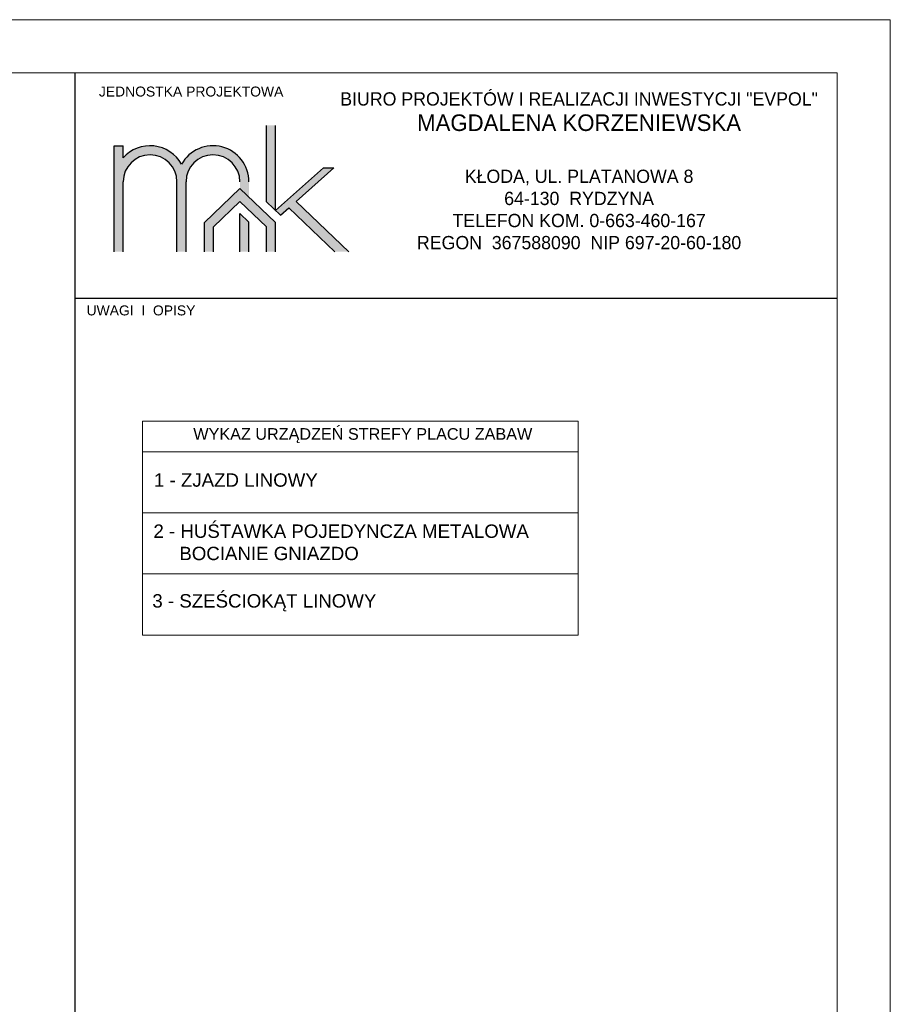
# Model space of a CAD drawing. Header units: millimetres. Extents: x 115689 to 123680, y 15655 to 20110.
# Tile 21 of 21: x 120020 to 121989, y 17882 to 20110. Entities that reach past the tile are written whole.
import ezdxf

# ---------------------------------------------------------------- set-up
doc = ezdxf.new("R2010")
doc.units = ezdxf.units.MM
doc.header["$LTSCALE"] = 100
doc.header["$MEASUREMENT"] = 0
doc.linetypes.add('DASHED', pattern=[0.75, 0.5, -0.25])
for name, color, linetype in [('! OPISY', 4, 'Continuous'), ('4.Piłkochwyty', 30, 'DASHED'), ('6.Kosz', 152, 'Continuous'), ('9.siatka', 10, 'Continuous'), ('Warstwa4', 4, 'Continuous'), ('wyposażenie', 4, 'Continuous')]:
    doc.layers.add(name, color=color, linetype=linetype)
doc.layers.add('Wentyl', color=4, linetype='Continuous', lineweight=18)
doc.styles.add('styl1', font='TIMES.TTF', dxfattribs={"height": 100})
doc.styles.add('styl3', font='ARIAL.TTF', dxfattribs={"height": 20})

msp = doc.modelspace()

# ---------------------------------------------------------------- hatches: boundary and pattern name
h = msp.add_hatch(color=256)
h.paths.add_polyline_path([(120233.317, 19585.02), (120233.317, 19824.724), (120253.805, 19824.724), (120253.805, 19797.317, -0.51719898), (120385.885, 19782.851, -0.77390695), (120538.453, 19743.318), (120538.453, 19708.742), (120517.966, 19728.35), (120517.966, 19743.318, 1), (120396.129, 19743.318), (120396.129, 19585.02), (120375.642, 19585.02), (120375.642, 19743.318, 1), (120253.805, 19743.318), (120253.805, 19585.02)])
h.paths.add_polyline_path([(120609.725, 19667.571), (120628.921, 19684.647), (120733.018, 19585.02), (120764.063, 19585.02), (120645.011, 19698.96), (120730.678, 19775.166), (120707.127, 19775.166), (120598.38, 19678.429)])
h.paths.add_polyline_path([(120577.892, 19870.739), (120577.892, 19698.037), (120598.38, 19678.429), (120598.38, 19870.739)])
h.paths.add_polyline_path([(120517.966, 19585.02), (120517.966, 19671.597), (120538.453, 19651.989), (120538.453, 19585.02)])
h = msp.add_hatch(color=256)
h.paths.add_polyline_path([(120233.317, 19585.02), (120233.317, 19824.724), (120253.805, 19824.724), (120253.805, 19797.317, -0.51719898), (120385.885, 19782.851, -0.77390695), (120538.453, 19743.318), (120538.453, 19708.742), (120517.966, 19728.35), (120517.966, 19743.318, 1), (120396.129, 19743.318), (120396.129, 19585.02), (120375.642, 19585.02), (120375.642, 19743.318, 1), (120253.805, 19743.318), (120253.805, 19585.02)])
h.paths.add_polyline_path([(120609.725, 19667.571), (120628.921, 19684.647), (120733.018, 19585.02), (120764.063, 19585.02), (120645.011, 19698.96), (120730.678, 19775.166), (120707.127, 19775.166), (120598.38, 19678.429)])
h.paths.add_polyline_path([(120577.892, 19870.739), (120577.892, 19698.037), (120598.38, 19678.429), (120598.38, 19870.739)])
h.paths.add_polyline_path([(120517.966, 19585.02), (120517.966, 19671.597), (120538.453, 19651.989), (120538.453, 19585.02)])
h = msp.add_hatch(color=256)
h.paths.add_polyline_path([(120233.317, 19585.02), (120233.317, 19824.724), (120253.805, 19824.724), (120253.805, 19797.317, -0.51719898), (120385.885, 19782.851, -0.77390695), (120538.453, 19743.318), (120538.453, 19708.742), (120517.966, 19728.35), (120517.966, 19743.318, 1), (120396.129, 19743.318), (120396.129, 19585.02), (120375.642, 19585.02), (120375.642, 19743.318, 1), (120253.805, 19743.318), (120253.805, 19585.02)])
h.paths.add_polyline_path([(120609.725, 19667.571), (120628.921, 19684.647), (120733.018, 19585.02), (120764.063, 19585.02), (120645.011, 19698.96), (120730.678, 19775.166), (120707.127, 19775.166), (120598.38, 19678.429)])
h.paths.add_polyline_path([(120577.892, 19870.739), (120577.892, 19698.037), (120598.38, 19678.429), (120598.38, 19870.739)])
h.paths.add_polyline_path([(120517.966, 19585.02), (120517.966, 19671.597), (120538.453, 19651.989), (120538.453, 19585.02)])
h = msp.add_hatch(color=256)
h.paths.add_polyline_path([(120233.317, 19585.02), (120233.317, 19824.724), (120253.805, 19824.724), (120253.805, 19797.317, -0.51719898), (120385.885, 19782.851, -0.77390695), (120538.453, 19743.318), (120538.453, 19708.742), (120517.966, 19728.35), (120517.966, 19743.318, 1), (120396.129, 19743.318), (120396.129, 19585.02), (120375.642, 19585.02), (120375.642, 19743.318, 1), (120253.805, 19743.318), (120253.805, 19585.02)])
h.paths.add_polyline_path([(120609.725, 19667.571), (120628.921, 19684.647), (120733.018, 19585.02), (120764.063, 19585.02), (120645.011, 19698.96), (120730.678, 19775.166), (120707.127, 19775.166), (120598.38, 19678.429)])
h.paths.add_polyline_path([(120577.892, 19870.739), (120577.892, 19698.037), (120598.38, 19678.429), (120598.38, 19870.739)])
h.paths.add_polyline_path([(120517.966, 19585.02), (120517.966, 19671.597), (120538.453, 19651.989), (120538.453, 19585.02)])
msp.add_hatch(color=132).paths.add_polyline_path([(120437.552, 19585.02), (120437.552, 19651.389), (120517.966, 19728.35), (120538.453, 19708.742), (120598.38, 19651.389), (120598.38, 19585.02), (120577.892, 19585.02), (120577.892, 19641.285), (120517.966, 19698.637), (120458.04, 19641.285), (120458.04, 19585.02)])
msp.add_hatch(color=132).paths.add_polyline_path([(120437.552, 19585.02), (120437.552, 19651.389), (120517.966, 19728.35), (120538.453, 19708.742), (120598.38, 19651.389), (120598.38, 19585.02), (120577.892, 19585.02), (120577.892, 19641.285), (120517.966, 19698.637), (120458.04, 19641.285), (120458.04, 19585.02)])
msp.add_hatch(color=132).paths.add_polyline_path([(120437.552, 19585.02), (120437.552, 19651.389), (120517.966, 19728.35), (120538.453, 19708.742), (120598.38, 19651.389), (120598.38, 19585.02), (120577.892, 19585.02), (120577.892, 19641.285), (120517.966, 19698.637), (120458.04, 19641.285), (120458.04, 19585.02)])
msp.add_hatch(color=132).paths.add_polyline_path([(120437.552, 19585.02), (120437.552, 19651.389), (120517.966, 19728.35), (120538.453, 19708.742), (120598.38, 19651.389), (120598.38, 19585.02), (120577.892, 19585.02), (120577.892, 19641.285), (120517.966, 19698.637), (120458.04, 19641.285), (120458.04, 19585.02)])

# ---------------------------------------------------------------- linework, layer by layer
for p, q in [((120577.892, 19698.037), (120577.892, 19870.739)), ((120577.892, 19698.037), (120577.892, 19870.739)), ((120577.892, 19698.037), (120577.892, 19870.739)), ((120577.892, 19698.037), (120577.892, 19870.739)), ((120598.38, 19678.429), (120598.38, 19870.739)), ((120598.38, 19678.429), (120598.38, 19870.739)), ((120598.38, 19678.429), (120598.38, 19870.739)), ((120598.38, 19678.429), (120598.38, 19870.739)), ((120233.317, 19585.02), (120233.317, 19824.724)), ((120233.317, 19824.724), (120253.805, 19824.724)), ((120233.317, 19585.02), (120233.317, 19824.724)), ((120233.317, 19824.724), (120253.805, 19824.724)), ((120233.317, 19824.724), (120253.805, 19824.724)), ((120233.317, 19585.02), (120233.317, 19824.724)), ((120233.317, 19824.724), (120253.805, 19824.724)), ((120233.317, 19585.02), (120233.317, 19824.724)), ((120253.805, 19797.317), (120253.805, 19824.724)), ((120253.805, 19797.317), (120253.805, 19824.724)), ((120253.805, 19797.317), (120253.805, 19824.724)), ((120253.805, 19797.317), (120253.805, 19824.724)), ((120598.38, 19678.429), (120707.127, 19775.166)), ((120598.38, 19678.429), (120707.127, 19775.166)), ((120598.38, 19678.429), (120707.127, 19775.166)), ((120598.38, 19678.429), (120707.127, 19775.166)), ((120645.011, 19698.96), (120730.678, 19775.166)), ((120645.011, 19698.96), (120730.678, 19775.166)), ((120645.011, 19698.96), (120730.678, 19775.166)), ((120645.011, 19698.96), (120730.678, 19775.166)), ((120707.127, 19775.166), (120730.678, 19775.166)), ((120707.127, 19775.166), (120730.678, 19775.166)), ((120707.127, 19775.166), (120730.678, 19775.166)), ((120707.127, 19775.166), (120730.678, 19775.166)), ((120253.805, 19585.02), (120253.805, 19743.318)), ((120253.805, 19585.02), (120253.805, 19743.318)), ((120253.805, 19585.02), (120253.805, 19743.318)), ((120253.805, 19585.02), (120253.805, 19743.318)), ((120375.642, 19585.02), (120375.642, 19743.318)), ((120375.642, 19585.02), (120375.642, 19743.318)), ((120375.642, 19585.02), (120375.642, 19743.318)), ((120375.642, 19585.02), (120375.642, 19743.318)), ((120396.129, 19585.02), (120396.129, 19743.318)), ((120396.129, 19585.02), (120396.129, 19743.318)), ((120396.129, 19585.02), (120396.129, 19743.318)), ((120396.129, 19585.02), (120396.129, 19743.318)), ((120577.892, 19698.037), (120609.725, 19667.571)), ((120577.892, 19698.037), (120609.725, 19667.571)), ((120577.892, 19698.037), (120609.725, 19667.571)), ((120577.892, 19698.037), (120609.725, 19667.571)), ((120645.011, 19698.96), (120764.063, 19585.02)), ((120645.011, 19698.96), (120764.063, 19585.02)), ((120645.011, 19698.96), (120764.063, 19585.02)), ((120645.011, 19698.96), (120764.063, 19585.02)), ((120517.966, 19585.02), (120517.966, 19671.597)), ((120517.966, 19671.597), (120538.453, 19651.989)), ((120517.966, 19585.02), (120517.966, 19671.597)), ((120517.966, 19671.597), (120538.453, 19651.989)), ((120517.966, 19671.597), (120538.453, 19651.989)), ((120517.966, 19585.02), (120517.966, 19671.597)), ((120517.966, 19671.597), (120538.453, 19651.989)), ((120517.966, 19585.02), (120517.966, 19671.597)), ((120609.725, 19667.571), (120628.921, 19684.647)), ((120609.725, 19667.571), (120628.921, 19684.647)), ((120609.725, 19667.571), (120628.921, 19684.647)), ((120609.725, 19667.571), (120628.921, 19684.647)), ((120628.921, 19684.647), (120733.018, 19585.02)), ((120628.921, 19684.647), (120733.018, 19585.02)), ((120628.921, 19684.647), (120733.018, 19585.02)), ((120628.921, 19684.647), (120733.018, 19585.02)), ((120538.453, 19585.02), (120538.453, 19651.989)), ((120538.453, 19585.02), (120538.453, 19651.989)), ((120538.453, 19585.02), (120538.453, 19651.989)), ((120538.453, 19585.02), (120538.453, 19651.989))]:
    msp.add_line(p, q)
at = {"color": 132}
for p, q in [((120517.966, 19728.35), (120437.552, 19651.389)), ((120517.966, 19728.35), (120437.552, 19651.389)), ((120517.966, 19728.35), (120437.552, 19651.389)), ((120517.966, 19728.35), (120437.552, 19651.389)), ((120517.966, 19728.35), (120598.38, 19651.389)), ((120517.966, 19728.35), (120598.38, 19651.389)), ((120517.966, 19728.35), (120598.38, 19651.389)), ((120517.966, 19728.35), (120598.38, 19651.389)), ((120517.966, 19698.637), (120458.04, 19641.285)), ((120517.966, 19698.637), (120458.04, 19641.285)), ((120517.966, 19698.637), (120458.04, 19641.285)), ((120517.966, 19698.637), (120458.04, 19641.285)), ((120517.966, 19698.637), (120577.892, 19641.285)), ((120517.966, 19698.637), (120577.892, 19641.285)), ((120517.966, 19698.637), (120577.892, 19641.285)), ((120517.966, 19698.637), (120577.892, 19641.285)), ((120437.552, 19585.02), (120437.552, 19651.389)), ((120437.552, 19585.02), (120437.552, 19651.389)), ((120437.552, 19585.02), (120437.552, 19651.389)), ((120437.552, 19585.02), (120437.552, 19651.389)), ((120598.38, 19585.02), (120598.38, 19651.389)), ((120598.38, 19585.02), (120598.38, 19651.389)), ((120598.38, 19585.02), (120598.38, 19651.389)), ((120598.38, 19585.02), (120598.38, 19651.389)), ((120458.04, 19585.02), (120458.04, 19641.285)), ((120458.04, 19585.02), (120458.04, 19641.285)), ((120458.04, 19585.02), (120458.04, 19641.285)), ((120458.04, 19585.02), (120458.04, 19641.285)), ((120577.892, 19585.02), (120577.892, 19641.285)), ((120577.892, 19585.02), (120577.892, 19641.285)), ((120577.892, 19585.02), (120577.892, 19641.285)), ((120577.892, 19585.02), (120577.892, 19641.285))]:
    msp.add_line(p, q, dxfattribs=at)
for centre, radius, start, end in [((120314.723, 19743.318), 81.406, 29.053853, 138.445689), ((120314.723, 19743.318), 81.406, 29.053853, 138.445689), ((120314.723, 19743.318), 81.406, 29.053853, 138.445689), ((120314.723, 19743.318), 81.406, 29.053853, 138.445689), ((120314.723, 19743.318), 60.918, 0, 180), ((120314.723, 19743.318), 60.918, 0, 180), ((120314.723, 19743.318), 60.918, 0, 180), ((120314.723, 19743.318), 60.918, 0, 180), ((120457.048, 19743.318), 81.406, 0, 150.946147), ((120457.048, 19743.318), 81.406, 0, 150.946147), ((120457.048, 19743.318), 81.406, 0, 150.946147), ((120457.048, 19743.318), 81.406, 0, 150.946147), ((120457.048, 19743.318), 60.918, 0, 180), ((120457.048, 19743.318), 60.918, 0, 180), ((120457.048, 19743.318), 60.918, 0, 180), ((120457.048, 19743.318), 60.918, 0, 180)]:
    msp.add_arc(centre, radius, start, end)
at = {"layer": 'Warstwa4'}
for p, q in [((120144.455, 19990.122), (120144.455, 19480.122)), ((120144.455, 19990.122), (120144.455, 19480.122)), ((120144.455, 19990.122), (120144.455, 19480.122)), ((120144.455, 19990.122), (120144.455, 19480.122)), ((120144.455, 19480.122), (121869.455, 19480.122)), ((120144.455, 19480.122), (121869.455, 19480.122)), ((120144.455, 19480.122), (121869.455, 19480.122)), ((120144.455, 19480.122), (121869.455, 19480.122)), ((120144.455, 19480.122), (121869.455, 19480.122)), ((120144.455, 19480.122), (121869.455, 19480.122)), ((120144.455, 19480.122), (120144.455, 16674.962))]:
    msp.add_line(p, q, dxfattribs=at)
at = {"layer": 'Wentyl'}
for points in [[(115689.455, 15654.962), (121989.455, 15654.962), (121989.455, 20109.962), (115689.455, 20109.962)], [(116034.455, 19989.962), (121869.455, 19989.962), (121869.455, 15774.962), (116034.455, 15774.962)]]:
    msp.add_lwpolyline(points, close=True, dxfattribs=at)
at = {"layer": 'wyposażenie', "linetype": 'ByBlock', "lineweight": 0}
msp.add_line((121282.993, 19132.574), (120297.295, 19132.574), dxfattribs=at)
for points in [[(120297.295, 19132.574), (121282.993, 19132.574), (121282.993, 19201.694), (120297.295, 19201.694)], [(121282.993, 19132.574), (120297.295, 19132.574), (120297.295, 18994.334), (121282.993, 18994.334)], [(121282.993, 18994.334), (120297.295, 18994.334), (120297.295, 18856.094), (121282.993, 18856.094)], [(121282.993, 18856.094), (120297.295, 18856.094), (120297.295, 18717.854), (121282.993, 18717.854)]]:
    msp.add_lwpolyline(points, close=True, dxfattribs=at)

# ---------------------------------------------------------------- texts
at = {"layer": '! OPISY', "insert": (120198.93, 19958.674), "char_height": 22.5, "width": 705.6903, "attachment_point": 1, "style": 'styl3'}
msp.add_mtext('{\\fArial CE|b0|i0|c238|p34;JEDNOSTKA PROJEKTOWA}', dxfattribs=at)
msp.add_mtext('{\\fArial CE|b0|i0|c238|p34;JEDNOSTKA PROJEKTOWA}', dxfattribs=at)
msp.add_mtext('{\\fArial CE|b0|i0|c238|p34;JEDNOSTKA PROJEKTOWA}', dxfattribs=at)
msp.add_mtext('{\\fArial CE|b0|i0|c238|p34;JEDNOSTKA PROJEKTOWA}', dxfattribs=at)
at = {"layer": '! OPISY', "insert": (120537.642, 19945.693), "char_height": 37.5, "width": 1495.43055, "attachment_point": 1}
msp.add_mtext('\\pxqc;{\\fEras Light ITC|b0|i0|c0|p34;\\H0.8x;BIURO PROJEKTÓW I REALIZACJI INWESTYCJI "EVPOL"\\P\\fEras Medium ITC|b0|i0|c0|p34;\\H1.25x;MAGDALENA KORZENIEWSKA\\P\\fEras Light ITC|b1|i0|c0|p34;\\P\\fEras Light ITC|b0|i0|c0|p34;\\H0.8x;KŁODA, UL. PLATANOWA 8\\P64-130  RYDZYNA\\PTELEFON KOM. 0-663-460-167\\PREGON  367588090  NIP 697-20-60-180}', dxfattribs=at)
msp.add_mtext('\\pxqc;{\\fEras Light ITC|b0|i0|c0|p34;\\H0.8x;BIURO PROJEKTÓW I REALIZACJI INWESTYCJI "EVPOL"\\P\\fEras Medium ITC|b0|i0|c0|p34;\\H1.25x;MAGDALENA KORZENIEWSKA\\P\\fEras Light ITC|b1|i0|c0|p34;\\P\\fEras Light ITC|b0|i0|c0|p34;\\H0.8x;KŁODA, UL. PLATANOWA 8\\P64-130  RYDZYNA\\PTELEFON KOM. 0-663-460-167\\PREGON  367588090  NIP 697-20-60-180}', dxfattribs=at)
msp.add_mtext('\\pxqc;{\\fEras Light ITC|b0|i0|c0|p34;\\H0.8x;BIURO PROJEKTÓW I REALIZACJI INWESTYCJI "EVPOL"\\P\\fEras Medium ITC|b0|i0|c0|p34;\\H1.25x;MAGDALENA KORZENIEWSKA\\P\\fEras Light ITC|b1|i0|c0|p34;\\P\\fEras Light ITC|b0|i0|c0|p34;\\H0.8x;KŁODA, UL. PLATANOWA 8\\P64-130  RYDZYNA\\PTELEFON KOM. 0-663-460-167\\PREGON  367588090  NIP 697-20-60-180}', dxfattribs=at)
msp.add_mtext('\\pxqc;{\\fEras Light ITC|b0|i0|c0|p34;\\H0.8x;BIURO PROJEKTÓW I REALIZACJI INWESTYCJI "EVPOL"\\P\\fEras Medium ITC|b0|i0|c0|p34;\\H1.25x;MAGDALENA KORZENIEWSKA\\P\\fEras Light ITC|b1|i0|c0|p34;\\P\\fEras Light ITC|b0|i0|c0|p34;\\H0.8x;KŁODA, UL. PLATANOWA 8\\P64-130  RYDZYNA\\PTELEFON KOM. 0-663-460-167\\PREGON  367588090  NIP 697-20-60-180}', dxfattribs=at)
at = {"layer": '4.Piłkochwyty', "linetype": 'ByBlock', "insert": (120323.492, 19083.671), "char_height": 30.23309, "width": 2807.4972, "attachment_point": 1, "style": 'styl1'}
msp.add_mtext('{\\fArial|b0|i0|c238|p34;1 - ZJAZD LINOWY\\P  }', dxfattribs=at)
at = {"layer": '6.Kosz', "linetype": 'ByBlock', "insert": (120226.032, 18810.3), "char_height": 30.23309, "width": 2807.4972, "attachment_point": 1, "style": 'styl1'}
msp.add_mtext('{\\fArial|b0|i0|c238|p34;        3 - SZEŚCIOKĄT LINOWY\\P             }', dxfattribs=at)
at = {"layer": '9.siatka', "linetype": 'ByBlock', "insert": (120322.337, 18967.942), "char_height": 30.23309, "width": 2807.4972, "attachment_point": 1, "style": 'styl1'}
msp.add_mtext('{\\fArial|b0|i0|c238|p34;2 - HUŚTAWKA POJEDYNCZA METALOWA\\P     BOCIANIE GNIAZDO}', dxfattribs=at)
at = {"layer": 'Warstwa4', "insert": (120171.074, 19463.468), "char_height": 22.5, "width": 705.6903, "attachment_point": 1, "style": 'styl3'}
msp.add_mtext('{\\fArial|b0|i0|c238|p34;UWAGI  I  OPISY}', dxfattribs=at)
at = {"layer": 'wyposażenie', "linetype": 'ByBlock', "lineweight": 0, "insert": (120412.561, 19185.892), "char_height": 26.21209, "width": 2434.10008, "attachment_point": 1, "style": 'styl1'}
msp.add_mtext('{\\fArial|b0|i0|c238|p34;WYKAZ URZĄDZEŃ STREFY PLACU ZABAW}', dxfattribs=at)

doc.saveas('drawing.dxf')
